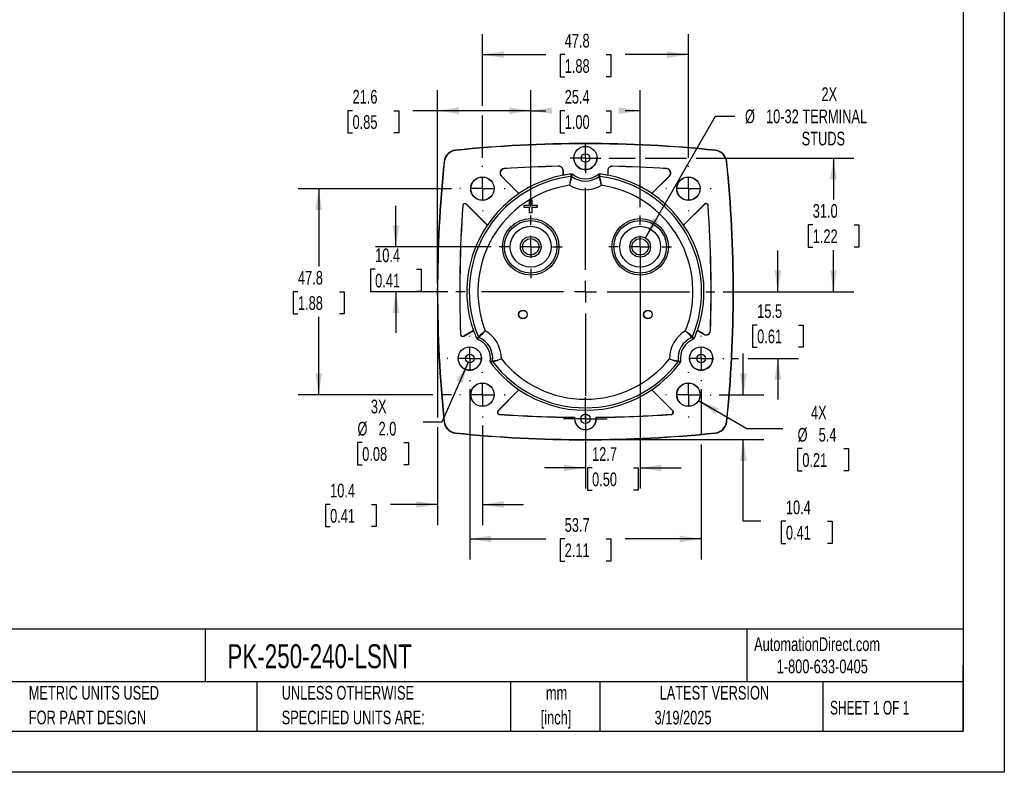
# Model space of a CAD drawing. Header units: millimetres. Extents: x 0 to 419, y 0 to 324.
# Tile 8 of 13: x 191 to 419, y 0 to 175. Entities that reach past the tile are written whole.
import ezdxf

# ---------------------------------------------------------------- set-up
doc = ezdxf.new("R2010")
doc.units = ezdxf.units.MM
doc.header["$LTSCALE"] = 1.5
doc.linetypes.add('CENTERX2', pattern=[20.32, 12.7, -2.54, 2.54, -2.54])
doc.layers.add('CENTER', color=40, linetype='CENTERX2')
doc.layers.add('DIMENSIONS', color=140, linetype='Continuous', lineweight=25)
doc.layers.add('TEXT', color=140, linetype='Continuous', lineweight=25)
doc.styles.add('SLDTEXTSTYLE0', font='TXT', dxfattribs={"width": 0.7})
doc.styles.add('SLDTEXTSTYLE1', font='TXT', dxfattribs={"width": 0.65})
doc.dimstyles.new('SLDDIMSTYLE0', dxfattribs={"dimtxt": 3.237012, "dimasz": 4.953, "dimexe": 0, "dimexo": 0.0625, "dimgap": 0.809253, "dimtad": 0, "dimtih": 1, "dimtoh": 1, "dimrnd": 1e-09, "dimzin": 12, "dimdsep": 46, "dimtxsty": 'SLDTEXTSTYLE0', "dimsah": 1, "dimcen": 0.09, "dimadec": 0, "dimazin": 3, "dimtfac": 1, "dimtofl": 0, "dimtmove": 0, "dimatfit": 3, "dimfxl": 0, "dimfrac": 2, "dimtolj": 1, "dimtzin": 12, "dimarcsym": 0})
doc.dimstyles.new('SLDDIMSTYLE2', dxfattribs={"dimtxt": 3.237012, "dimasz": 4.953, "dimexe": 0, "dimexo": 0.0625, "dimgap": 0.809253, "dimtad": 0, "dimtih": 1, "dimtoh": 1, "dimrnd": 1e-09, "dimzin": 12, "dimdsep": 46, "dimtxsty": 'SLDTEXTSTYLE0', "dimsah": 1, "dimcen": 0.09, "dimadec": 0, "dimazin": 3, "dimtfac": 1, "dimtmove": 0, "dimatfit": 0, "dimfxl": 0, "dimfrac": 2, "dimtolj": 1, "dimtzin": 12, "dimarcsym": 0})
doc.dimstyles.new('SLDDIMSTYLE4', dxfattribs={"dimtxt": 3.237012, "dimasz": 4.953, "dimexe": 0, "dimexo": 0.0625, "dimgap": 0.809253, "dimtad": 0, "dimtih": 1, "dimtoh": 1, "dimrnd": 1e-09, "dimzin": 4, "dimdsep": 46, "dimtxsty": 'SLDTEXTSTYLE0', "dimsah": 1, "dimcen": 0.09, "dimadec": 0, "dimazin": 1, "dimtfac": 1, "dimtofl": 0, "dimtmove": 0, "dimatfit": 3, "dimfxl": 0, "dimfrac": 2, "dimtolj": 1, "dimtzin": 12, "dimarcsym": 0})
doc.dimstyles.new('SLDDIMSTYLE5', dxfattribs={"dimtxt": 3.237012, "dimasz": 4.953, "dimexe": 0, "dimexo": 0.0625, "dimgap": 0.809253, "dimtad": 0, "dimtih": 1, "dimtoh": 1, "dimrnd": 1e-09, "dimzin": 12, "dimdsep": 46, "dimtxsty": 'SLDTEXTSTYLE0', "dimsah": 1, "dimcen": 0, "dimadec": 0, "dimazin": 3, "dimtfac": 1, "dimtofl": 0, "dimtmove": 0, "dimatfit": 3, "dimfxl": 0, "dimfrac": 2, "dimtolj": 1, "dimtzin": 12, "dimarcsym": 0})
doc.dimstyles.new('SLDDIMSTYLE6', dxfattribs={"dimtxt": 3.237012, "dimasz": 4.953, "dimexe": 0, "dimexo": 0.0625, "dimgap": 0.809253, "dimtad": 0, "dimtih": 1, "dimtoh": 1, "dimrnd": 1e-09, "dimzin": 12, "dimdsep": 46, "dimtxsty": 'SLDTEXTSTYLE0', "dimsah": 1, "dimcen": 0, "dimadec": 0, "dimazin": 3, "dimtfac": 1, "dimtofl": 0, "dimtmove": 0, "dimatfit": 3, "dimfxl": 0, "dimfrac": 2, "dimtolj": 1, "dimtzin": 12, "dimarcsym": 0})
doc.dimstyles.new('SLDDIMSTYLE7', dxfattribs={"dimtxt": 3.237012, "dimasz": 4.953, "dimexe": 0, "dimexo": 0.0625, "dimgap": 0.809253, "dimtad": 0, "dimtih": 1, "dimtoh": 1, "dimrnd": 1e-09, "dimzin": 4, "dimdsep": 46, "dimtxsty": 'SLDTEXTSTYLE0', "dimsah": 1, "dimcen": 0, "dimadec": 0, "dimazin": 1, "dimtfac": 1, "dimtofl": 0, "dimtmove": 0, "dimatfit": 3, "dimfxl": 0, "dimfrac": 2, "dimtolj": 1, "dimtzin": 12, "dimarcsym": 0})

# ---------------------------------------------------------------- blocks, each defined once
blk = doc.blocks.new('SW_NOTE_0_1')
at = {"layer": 'TEXT', "color": 0, "linetype": 'CENTERX2', "lineweight": 18, "char_height": 3.175, "attachment_point": 2, "style": 'SLDTEXTSTYLE0'}
for s, insert in [('mm', (4.27, 4.09)), ('[inch]', (4.14, -1.64))]:
    blk.add_mtext(s, dxfattribs=dict(at, insert=insert))
blk = doc.blocks.new('SW_NOTE_0_2')
at = {"layer": 'TEXT', "color": 0, "linetype": 'CENTERX2', "lineweight": 18, "char_height": 3.175, "attachment_point": 1, "style": 'SLDTEXTSTYLE0'}
for s, insert in [('UNLESS OTHERWISE', (0, 4.09)), ('SPECIFIED UNITS ARE:', (0, -1.64))]:
    blk.add_mtext(s, dxfattribs=dict(at, insert=insert))
blk = doc.blocks.new('SW_NOTE_0_6')
at = {"layer": 'TEXT', "color": 0, "linetype": 'CENTERX2', "lineweight": 18, "char_height": 3.175, "attachment_point": 1, "style": 'SLDTEXTSTYLE0'}
for s, insert in [('METRIC UNITS USED', (0, 4.09)), ('FOR PART DESIGN', (0, -1.64))]:
    blk.add_mtext(s, dxfattribs=dict(at, insert=insert))
blk = doc.blocks.new('_D_11')
at = {"layer": 'DIMENSIONS'}
for p, q in [((335.8, 124), (352.11, 152.25)), ((352.11, 152.25), (356.54, 152.25))]:
    blk.add_line(p, q, dxfattribs=at)
blk.add_solid([(335.8, 124), (338.93, 127.91), (337.61, 128.67)], dxfattribs=at)
at = {"layer": 'DIMENSIONS', "char_height": 3.175, "attachment_point": 1, "style": 'SLDTEXTSTYLE0'}
for s, insert in [('2X', (376.67, 158.92)), ('%%c', (358.92, 153.77)), ('10-32 TERMINAL', (363.81, 153.77)), ('STUDS', (372.08, 148.63))]:
    blk.add_mtext(s, dxfattribs=dict(at, insert=insert))
blk = doc.blocks.new('_D_12')
at = {"layer": 'DIMENSIONS'}
for p, q in [((298, 154.64), (298, 171.27)), ((345.8, 142.58), (345.8, 171.27)), ((298, 166.51), (312.7, 166.51)), ((317.09, 166.51), (316, 166.51)), ((316, 166.51), (316, 161.37)), ((326.71, 166.51), (327.79, 166.51)), ((327.79, 166.51), (327.79, 161.37)), ((345.8, 166.51), (331.09, 166.51)), ((316, 161.37), (317.09, 161.37)), ((327.79, 161.37), (326.71, 161.37)), ((298, 142.58), (298, 152.36))]:
    blk.add_line(p, q, dxfattribs=at)
for points in [[(298, 166.51), (302.95, 165.75), (302.95, 167.27)], [(345.8, 166.51), (340.84, 167.27), (340.84, 165.75)]]:
    blk.add_solid(points, dxfattribs=at)
at = {"layer": 'DIMENSIONS', "char_height": 3.175, "attachment_point": 1, "style": 'SLDTEXTSTYLE0'}
for s, insert in [('47.8', (317.09, 171.33)), ('1.88', (317.09, 165.46))]:
    blk.add_mtext(s, dxfattribs=dict(at, insert=insert))
blk = doc.blocks.new('_D_13')
at = {"layer": 'DIMENSIONS'}
for p, q in [((358.54, 87.61), (358.54, 97.14)), ((352.96, 87.61), (363.3, 87.61)), ((323.8, 77.21), (363.3, 77.21)), ((358.54, 58.24), (358.54, 77.21)), ((362.59, 58.24), (358.54, 58.24)), ((368.42, 58.24), (367.33, 58.24)), ((367.33, 58.24), (367.33, 53.09)), ((378.04, 58.24), (379.13, 58.24)), ((379.13, 58.24), (379.13, 53.09)), ((367.33, 53.09), (368.42, 53.09)), ((379.13, 53.09), (378.04, 53.09))]:
    blk.add_line(p, q, dxfattribs=at)
for points in [[(358.54, 87.61), (359.3, 92.57), (357.78, 92.57)], [(358.54, 77.21), (357.78, 72.26), (359.3, 72.26)]]:
    blk.add_solid(points, dxfattribs=at)
at = {"layer": 'DIMENSIONS', "char_height": 3.175, "attachment_point": 1, "style": 'SLDTEXTSTYLE0'}
for s, insert in [('10.4', (368.42, 63.06)), ('0.41', (368.42, 57.19))]:
    blk.add_mtext(s, dxfattribs=dict(at, insert=insert))
blk = doc.blocks.new('_D_14')
at = {"layer": 'DIMENSIONS'}
for p, q in [((287.6, 109.61), (287.6, 82.34)), ((287.6, 80.06), (287.6, 57.38)), ((298, 80.45), (298, 57.38)), ((262.65, 62.14), (261.57, 62.14)), ((261.57, 62.14), (261.57, 57)), ((272.27, 62.14), (273.36, 62.14)), ((273.36, 62.14), (273.36, 57)), ((287.6, 62.14), (276.66, 62.14)), ((298, 62.14), (307.52, 62.14)), ((261.57, 57), (262.65, 57)), ((273.36, 57), (272.27, 57))]:
    blk.add_line(p, q, dxfattribs=at)
for points in [[(287.6, 62.14), (282.64, 62.91), (282.64, 61.38)], [(298, 62.14), (302.95, 61.38), (302.95, 62.91)]]:
    blk.add_solid(points, dxfattribs=at)
at = {"layer": 'DIMENSIONS', "char_height": 3.175, "attachment_point": 1, "style": 'SLDTEXTSTYLE0'}
for s, insert in [('10.4', (262.65, 66.96)), ('0.41', (262.65, 61.09))]:
    blk.add_mtext(s, dxfattribs=dict(at, insert=insert))
blk = doc.blocks.new('_D_15')
at = {"layer": 'DIMENSIONS'}
for p, q in [((334.6, 120.02), (334.6, 65.85)), ((321.9, 79.55), (321.9, 65.85)), ((321.9, 70.61), (312.37, 70.61)), ((323.44, 70.61), (322.35, 70.61)), ((322.35, 70.61), (322.35, 65.47)), ((333.06, 70.61), (334.14, 70.61)), ((334.14, 70.61), (334.14, 65.47)), ((334.6, 70.61), (344.12, 70.61)), ((322.35, 65.47), (323.44, 65.47)), ((334.14, 65.47), (333.06, 65.47))]:
    blk.add_line(p, q, dxfattribs=at)
for points in [[(321.9, 70.61), (316.94, 71.37), (316.94, 69.85)], [(334.6, 70.61), (339.55, 69.85), (339.55, 71.37)]]:
    blk.add_solid(points, dxfattribs=at)
at = {"layer": 'DIMENSIONS', "char_height": 3.175, "attachment_point": 1, "style": 'SLDTEXTSTYLE0'}
for s, insert in [('12.7', (323.44, 75.43)), ('0.50', (323.44, 69.56))]:
    blk.add_mtext(s, dxfattribs=dict(at, insert=insert))
blk = doc.blocks.new('_D_16')
at = {"layer": 'DIMENSIONS'}
for p, q in [((290.83, 135.41), (255.23, 135.41)), ((260, 135.41), (260, 117.38)), ((255.19, 111.51), (254.1, 111.51)), ((254.1, 111.51), (254.1, 106.37)), ((264.81, 111.51), (265.89, 111.51)), ((265.89, 111.51), (265.89, 106.37)), ((254.1, 106.37), (255.19, 106.37)), ((260, 87.61), (260, 105.64)), ((265.89, 106.37), (264.81, 106.37)), ((286.45, 87.61), (255.23, 87.61)), ((290.83, 87.61), (288.74, 87.61))]:
    blk.add_line(p, q, dxfattribs=at)
for points in [[(260, 135.41), (259.23, 130.46), (260.76, 130.46)], [(260, 87.61), (260.76, 92.57), (259.23, 92.57)]]:
    blk.add_solid(points, dxfattribs=at)
at = {"layer": 'DIMENSIONS', "char_height": 3.175, "attachment_point": 1, "style": 'SLDTEXTSTYLE0'}
for s, insert in [('47.8', (255.19, 116.33)), ('1.88', (255.19, 110.46))]:
    blk.add_mtext(s, dxfattribs=dict(at, insert=insert))
blk = doc.blocks.new('_D_17')
at = {"layer": 'DIMENSIONS'}
for p, q in [((327.34, 142.52), (333.45, 142.52)), ((335.74, 142.52), (345.35, 142.52)), ((347.63, 142.52), (384.22, 142.52)), ((379.46, 142.52), (379.46, 132.89)), ((374.65, 127.02), (373.57, 127.02)), ((373.57, 127.02), (373.57, 121.87)), ((384.27, 127.02), (385.36, 127.02)), ((385.36, 127.02), (385.36, 121.87)), ((373.57, 121.87), (374.65, 121.87)), ((379.46, 111.51), (379.46, 121.15)), ((385.36, 121.87), (384.27, 121.87)), ((353.86, 111.51), (384.22, 111.51))]:
    blk.add_line(p, q, dxfattribs=at)
for points in [[(379.46, 142.52), (378.7, 137.57), (380.22, 137.57)], [(379.46, 111.51), (380.22, 116.47), (378.7, 116.47)]]:
    blk.add_solid(points, dxfattribs=at)
at = {"layer": 'DIMENSIONS', "char_height": 3.175, "attachment_point": 1, "style": 'SLDTEXTSTYLE0'}
for s, insert in [('31.0', (374.65, 131.84)), ('1.22', (374.65, 125.97))]:
    blk.add_mtext(s, dxfattribs=dict(at, insert=insert))
blk = doc.blocks.new('_D_18')
at = {"layer": 'DIMENSIONS'}
for p, q in [((366.56, 111.51), (366.56, 121.04)), ((353.86, 111.51), (371.32, 111.51)), ((361.75, 103.77), (360.66, 103.77)), ((360.66, 103.77), (360.66, 98.62)), ((371.37, 103.77), (372.45, 103.77)), ((372.45, 103.77), (372.45, 98.62)), ((360.66, 98.62), (361.75, 98.62)), ((372.45, 98.62), (371.37, 98.62)), ((355.89, 96.02), (357.4, 96.02)), ((359.68, 96.02), (371.32, 96.02)), ((366.56, 96.02), (366.56, 86.5))]:
    blk.add_line(p, q, dxfattribs=at)
for points in [[(366.56, 111.51), (367.32, 116.47), (365.79, 116.47)], [(366.56, 96.02), (365.79, 91.07), (367.32, 91.07)]]:
    blk.add_solid(points, dxfattribs=at)
at = {"layer": 'DIMENSIONS', "char_height": 3.175, "attachment_point": 1, "style": 'SLDTEXTSTYLE0'}
for s, insert in [('15.5', (361.75, 108.59)), ('0.61', (361.75, 102.72))]:
    blk.add_mtext(s, dxfattribs=dict(at, insert=insert))
blk = doc.blocks.new('_D_19')
at = {"layer": 'DIMENSIONS'}
for p, q in [((295.05, 88.88), (295.05, 49.39)), ((348.74, 88.88), (348.74, 78.36)), ((348.74, 76.07), (348.74, 49.39)), ((295.05, 54.15), (312.7, 54.15)), ((317.09, 54.15), (316, 54.15)), ((316, 54.15), (316, 49)), ((326.71, 54.15), (327.79, 54.15)), ((327.79, 54.15), (327.79, 49)), ((348.74, 54.15), (331.09, 54.15)), ((316, 49), (317.09, 49)), ((327.79, 49), (326.71, 49))]:
    blk.add_line(p, q, dxfattribs=at)
for points in [[(295.05, 54.15), (300, 53.39), (300, 54.91)], [(348.74, 54.15), (343.79, 54.91), (343.79, 53.39)]]:
    blk.add_solid(points, dxfattribs=at)
at = {"layer": 'DIMENSIONS', "char_height": 3.175, "attachment_point": 1, "style": 'SLDTEXTSTYLE0'}
for s, insert in [('53.7', (317.09, 58.97)), ('2.11', (317.09, 53.1))]:
    blk.add_mtext(s, dxfattribs=dict(at, insert=insert))
blk = doc.blocks.new('_D_20')
at = {"layer": 'DIMENSIONS'}
for p, q in [((277.91, 121.92), (277.91, 131.45)), ((300, 121.92), (273.15, 121.92)), ((273.1, 116.72), (272.02, 116.72)), ((272.02, 116.72), (272.02, 111.57)), ((282.72, 116.72), (283.81, 116.72)), ((283.81, 116.72), (283.81, 111.57)), ((272.02, 111.57), (273.1, 111.57)), ((289.93, 111.51), (273.15, 111.51)), ((277.91, 111.51), (277.91, 101.99)), ((283.81, 111.57), (282.72, 111.57))]:
    blk.add_line(p, q, dxfattribs=at)
for points in [[(277.91, 121.92), (278.67, 126.88), (277.15, 126.88)], [(277.91, 111.51), (277.15, 106.56), (278.67, 106.56)]]:
    blk.add_solid(points, dxfattribs=at)
at = {"layer": 'DIMENSIONS', "char_height": 3.175, "attachment_point": 1, "style": 'SLDTEXTSTYLE0'}
for s, insert in [('10.4', (273.1, 121.54)), ('0.41', (273.1, 115.67))]:
    blk.add_mtext(s, dxfattribs=dict(at, insert=insert))
blk = doc.blocks.new('_D_21')
at = {"layer": 'DIMENSIONS'}
for p, q in [((309.2, 131.12), (309.2, 158.26)), ((334.6, 131.12), (334.6, 158.26)), ((309.2, 153.5), (312.7, 153.5)), ((317.09, 153.5), (316, 153.5)), ((316, 153.5), (316, 148.35)), ((326.71, 153.5), (327.79, 153.5)), ((327.79, 153.5), (327.79, 148.35)), ((334.6, 153.5), (331.09, 153.5)), ((316, 148.35), (317.09, 148.35)), ((327.79, 148.35), (326.71, 148.35))]:
    blk.add_line(p, q, dxfattribs=at)
for points in [[(309.2, 153.5), (314.15, 152.74), (314.15, 154.26)], [(334.6, 153.5), (329.64, 154.26), (329.64, 152.74)]]:
    blk.add_solid(points, dxfattribs=at)
at = {"layer": 'DIMENSIONS', "char_height": 3.175, "attachment_point": 1, "style": 'SLDTEXTSTYLE0'}
for s, insert in [('25.4', (317.09, 158.32)), ('1.00', (317.09, 152.45))]:
    blk.add_mtext(s, dxfattribs=dict(at, insert=insert))
blk = doc.blocks.new('_D_22')
at = {"layer": 'DIMENSIONS'}
for p, q in [((348.15, 86.25), (359.34, 79.8)), ((359.34, 79.8), (367.67, 79.8)), ((372.23, 75.09), (371.14, 75.09)), ((371.14, 75.09), (371.14, 69.95)), ((381.84, 75.09), (382.93, 75.09)), ((382.93, 75.09), (382.93, 69.95)), ((371.14, 69.95), (372.23, 69.95)), ((382.93, 69.95), (381.84, 69.95))]:
    blk.add_line(p, q, dxfattribs=at)
blk.add_solid([(348.15, 86.25), (352.06, 83.12), (352.82, 84.44)], dxfattribs=at)
at = {"layer": 'DIMENSIONS', "char_height": 3.175, "attachment_point": 1, "style": 'SLDTEXTSTYLE0'}
for s, insert in [('4X', (374.24, 85.06)), ('%%c', (371.13, 79.91)), ('5.4', (376.02, 79.91)), ('0.21', (372.23, 74.04))]:
    blk.add_mtext(s, dxfattribs=dict(at, insert=insert))
blk = doc.blocks.new('_D_23')
at = {"layer": 'DIMENSIONS'}
for p, q in [((287.6, 113.42), (287.6, 158.26)), ((309.2, 131.12), (309.2, 158.26)), ((267.85, 153.5), (266.76, 153.5)), ((266.76, 153.5), (266.76, 148.35)), ((277.47, 153.5), (278.56, 153.5)), ((278.56, 153.5), (278.56, 148.35)), ((287.6, 153.5), (281.86, 153.5)), ((309.2, 153.5), (287.6, 153.5)), ((266.76, 148.35), (267.85, 148.35)), ((278.56, 148.35), (277.47, 148.35))]:
    blk.add_line(p, q, dxfattribs=at)
for points in [[(287.6, 153.5), (292.55, 152.74), (292.55, 154.26)], [(309.2, 153.5), (304.24, 154.26), (304.24, 152.74)]]:
    blk.add_solid(points, dxfattribs=at)
at = {"layer": 'DIMENSIONS', "char_height": 3.175, "attachment_point": 1, "style": 'SLDTEXTSTYLE0'}
for s, insert in [('21.6', (267.85, 158.32)), ('0.85', (267.85, 152.45))]:
    blk.add_mtext(s, dxfattribs=dict(at, insert=insert))
blk = doc.blocks.new('_D_24')
at = {"layer": 'DIMENSIONS'}
for p, q in [((294.65, 95.11), (288.6, 81.2)), ((288.6, 81.2), (284.27, 81.2)), ((270.1, 76.5), (269.01, 76.5)), ((269.01, 76.5), (269.01, 71.36)), ((279.72, 76.5), (280.81, 76.5)), ((280.81, 76.5), (280.81, 71.36)), ((269.01, 71.36), (270.1, 71.36)), ((280.81, 71.36), (279.72, 71.36))]:
    blk.add_line(p, q, dxfattribs=at)
blk.add_solid([(294.65, 95.11), (291.97, 90.87), (293.37, 90.26)], dxfattribs=at)
at = {"layer": 'DIMENSIONS', "char_height": 3.175, "attachment_point": 1, "style": 'SLDTEXTSTYLE0'}
for s, insert in [('3X', (272.11, 86.46)), ('%%c', (269, 81.32)), ('2.0', (273.89, 81.32)), ('0.08', (270.1, 75.45))]:
    blk.add_mtext(s, dxfattribs=dict(at, insert=insert))
blk = doc.blocks.new('SW_CENTERMARKSYMBOL_0')
at = {"layer": 'CENTER', "color": 0}
for p, q in [((0, 5.08), (0, 7.29)), ((0, 0), (0, 2.54)), ((-5.08, 0), (-7.29, 0)), ((0, 0), (-2.54, 0)), ((0, 0), (0, -2.54)), ((0, 0), (2.54, 0)), ((5.08, 0), (7.29, 0)), ((0, -5.08), (0, -7.29))]:
    blk.add_line(p, q, dxfattribs=at)
blk = doc.blocks.new('SW_CENTERMARKSYMBOL_1')
at = {"layer": 'CENTER', "color": 0}
for p, q in [((0, 5.08), (0, 7.29)), ((0, 0), (0, 2.54)), ((-5.08, 0), (-7.29, 0)), ((0, 0), (-2.54, 0)), ((0, 0), (0, -2.54)), ((0, 0), (2.54, 0)), ((5.08, 0), (7.29, 0)), ((0, -5.08), (0, -7.29))]:
    blk.add_line(p, q, dxfattribs=at)
blk = doc.blocks.new('SW_CENTERMARKSYMBOL_2')
at = {"layer": 'CENTER', "color": 0}
for p, q in [((0, 5.08), (0, 5.26)), ((0, 0), (0, 2.54)), ((-5.08, 0), (-5.26, 0)), ((0, 0), (-2.54, 0)), ((0, 0), (0, -2.54)), ((0, 0), (2.54, 0)), ((5.08, 0), (5.26, 0)), ((0, -5.08), (0, -5.26))]:
    blk.add_line(p, q, dxfattribs=at)
blk = doc.blocks.new('SW_CENTERMARKSYMBOL_3')
at = {"layer": 'CENTER', "color": 0}
for p, q in [((0, 5.08), (0, 5.26)), ((0, 0), (0, 2.54)), ((-5.08, 0), (-5.26, 0)), ((0, 0), (-2.54, 0)), ((0, 0), (0, -2.54)), ((0, 0), (2.54, 0)), ((5.08, 0), (5.26, 0)), ((0, -5.08), (0, -5.26))]:
    blk.add_line(p, q, dxfattribs=at)
blk = doc.blocks.new('SW_CENTERMARKSYMBOL_4')
at = {"layer": 'CENTER', "color": 0}
for p, q in [((0, 5.08), (0, 5.26)), ((0, 0), (0, 2.54)), ((-5.08, 0), (-5.26, 0)), ((0, 0), (-2.54, 0)), ((0, 0), (0, -2.54)), ((0, 0), (2.54, 0)), ((5.08, 0), (5.26, 0)), ((0, -5.08), (0, -5.26))]:
    blk.add_line(p, q, dxfattribs=at)
blk = doc.blocks.new('SW_CENTERMARKSYMBOL_5')
at = {"layer": 'CENTER', "color": 0}
for p, q in [((0, 5.08), (0, 5.26)), ((0, 0), (0, 2.54)), ((-5.08, 0), (-5.26, 0)), ((0, 0), (-2.54, 0)), ((0, 0), (0, -2.54)), ((0, 0), (2.54, 0)), ((5.08, 0), (5.26, 0)), ((0, -5.08), (0, -5.26))]:
    blk.add_line(p, q, dxfattribs=at)
blk = doc.blocks.new('SW_CENTERMARKSYMBOL_6')
at = {"layer": 'CENTER', "color": 0}
for p, q in [((0, 5.08), (0, 30.06)), ((0, 0), (0, 2.54)), ((-5.08, 0), (-30.06, 0)), ((0, 0), (-2.54, 0)), ((0, 0), (0, -2.54)), ((0, 0), (2.54, 0)), ((5.08, 0), (30.06, 0)), ((0, -5.08), (0, -30.06))]:
    blk.add_line(p, q, dxfattribs=at)
blk = doc.blocks.new('SW_CENTERMARKSYMBOL_7')
at = {"layer": 'CENTER', "color": 0}
for p, q in [((0, 2.54), (0, 3.54)), ((0, 0), (0, 2.54)), ((-2.54, 0), (-3.54, 0)), ((0, 0), (-2.54, 0)), ((0, 0), (0, -2.54)), ((0, 0), (2.54, 0)), ((2.54, 0), (3.54, 0)), ((0, -2.54), (0, -3.54))]:
    blk.add_line(p, q, dxfattribs=at)
blk = doc.blocks.new('SW_CENTERMARKSYMBOL_8')
at = {"layer": 'CENTER', "color": 0}
for p, q in [((0, 5.08), (0, 5.24)), ((0, 0), (0, 2.54)), ((-5.08, 0), (-5.24, 0)), ((0, 0), (-2.54, 0)), ((0, 0), (0, -2.54)), ((0, 0), (2.54, 0)), ((5.08, 0), (5.24, 0)), ((0, -5.08), (0, -5.24))]:
    blk.add_line(p, q, dxfattribs=at)
blk = doc.blocks.new('SW_CENTERMARKSYMBOL_9')
at = {"layer": 'CENTER', "color": 0}
for p, q in [((0, 2.54), (0, 5.06)), ((0, 0), (0, 2.54)), ((-2.54, 0), (-5.06, 0)), ((0, 0), (-2.54, 0)), ((0, 0), (0, -2.54)), ((0, 0), (2.54, 0)), ((2.54, 0), (5.06, 0)), ((0, -2.54), (0, -5.06))]:
    blk.add_line(p, q, dxfattribs=at)
blk = doc.blocks.new('SW_CENTERMARKSYMBOL_10')
at = {"layer": 'CENTER', "color": 0}
for p, q in [((0, 5.08), (0, 5.24)), ((0, 0), (0, 2.54)), ((-5.08, 0), (-5.24, 0)), ((0, 0), (-2.54, 0)), ((0, 0), (0, -2.54)), ((0, 0), (2.54, 0)), ((5.08, 0), (5.24, 0)), ((0, -5.08), (0, -5.24))]:
    blk.add_line(p, q, dxfattribs=at)

msp = doc.modelspace()

# ---------------------------------------------------------------- linework, layer by layer
at = {"color": 7, "linetype": 'Continuous'}
for p, q in [((419.104, 323.854), (419.104, 0.004)), ((419.104, 0.004), (0.004, 0.004))]:
    msp.add_line(p, q, dxfattribs=at)
for p, q in [((291.728, 144.33), (291.735, 144.262)), ((352.065, 144.33), (352.058, 144.262)), ((289.079, 141.681), (289.148, 141.674)), ((324.616, 142.513), (324.606, 142.746)), ((354.714, 141.681), (354.645, 141.674)), ((303.062, 140.048), (303.018, 140.065)), ((315.694, 140.615), (315.675, 140.596)), ((316.697, 139.596), (316.716, 139.616)), ((316.697, 139.596), (316.697, 138.517)), ((316.716, 138.499), (316.716, 139.616)), ((327.077, 139.616), (327.097, 139.596)), ((327.077, 139.616), (327.077, 138.499)), ((327.097, 139.596), (327.097, 138.517)), ((328.118, 140.596), (328.099, 140.615)), ((340.775, 140.065), (340.731, 140.048)), ((302.42, 138.343), (302.376, 138.36)), ((302.376, 138.36), (306.478, 134.258)), ((306.479, 134.284), (302.42, 138.343)), ((316.705, 138.518), (316.716, 138.499)), ((318.544, 138.258), (318.695, 138.805)), ((318.723, 138.211), (318.881, 138.751)), ((324.912, 138.751), (325.07, 138.211)), ((325.098, 138.805), (325.249, 138.258)), ((327.077, 138.499), (327.088, 138.518)), ((341.373, 138.343), (337.314, 134.284)), ((337.315, 134.258), (341.417, 138.36)), ((341.373, 138.343), (341.417, 138.36)), ((306.472, 134.279), (306.478, 134.258)), ((308.949, 132.81), (308.947, 132.813)), ((308.947, 132.813), (309.447, 132.813)), ((308.947, 131.563), (308.947, 132.813)), ((308.949, 132.81), (309.444, 132.81)), ((308.949, 131.56), (308.949, 132.81)), ((309.447, 132.813), (309.444, 132.81)), ((309.444, 132.81), (309.444, 131.56)), ((309.447, 132.813), (309.447, 131.563)), ((337.315, 134.258), (337.322, 134.279)), ((293.419, 131.492), (293.435, 131.449)), ((294.271, 131.811), (294.288, 131.768)), ((299.151, 126.932), (294.271, 131.811)), ((294.288, 131.768), (299.112, 126.943)), ((307.697, 131.063), (307.697, 131.563)), ((307.697, 131.563), (307.699, 131.56)), ((307.697, 131.563), (308.947, 131.563)), ((307.697, 131.063), (307.699, 131.065)), ((308.947, 131.063), (307.697, 131.063)), ((307.699, 131.065), (307.699, 131.56)), ((307.699, 131.56), (308.949, 131.56)), ((308.949, 131.065), (307.699, 131.065)), ((308.947, 131.563), (308.949, 131.56)), ((308.947, 131.063), (308.949, 131.065)), ((308.947, 129.813), (308.947, 131.063)), ((308.949, 129.815), (308.949, 131.065)), ((309.447, 131.563), (309.444, 131.56)), ((309.444, 131.56), (310.694, 131.56)), ((310.694, 131.065), (309.444, 131.065)), ((309.444, 131.065), (309.444, 129.815)), ((309.447, 131.063), (309.444, 131.065)), ((309.447, 131.563), (310.697, 131.563)), ((310.697, 131.063), (309.447, 131.063)), ((309.447, 131.063), (309.447, 129.813)), ((310.697, 131.563), (310.694, 131.56)), ((310.694, 131.56), (310.694, 131.065)), ((310.697, 131.063), (310.694, 131.065)), ((310.697, 131.563), (310.697, 131.063)), ((349.522, 131.811), (344.642, 126.932)), ((344.681, 126.943), (349.506, 131.768)), ((349.506, 131.768), (349.522, 131.811)), ((350.358, 131.449), (350.374, 131.492)), ((308.947, 129.813), (308.949, 129.815)), ((309.447, 129.813), (308.947, 129.813)), ((309.444, 129.815), (308.949, 129.815)), ((309.447, 129.813), (309.444, 129.815)), ((299.151, 126.932), (299.112, 126.943)), ((344.681, 126.943), (344.642, 126.932)), ((292.916, 101.634), (292.897, 101.601)), ((293.647, 101.185), (295.935, 102.506)), ((293.665, 101.218), (293.647, 101.185)), ((295.895, 102.505), (293.665, 101.218)), ((295.895, 102.505), (295.935, 102.506)), ((296.66, 100.639), (297.058, 101.044)), ((296.799, 100.505), (297.188, 100.912)), ((346.605, 100.912), (346.994, 100.505)), ((346.735, 101.044), (347.133, 100.639)), ((347.858, 102.506), (347.898, 102.505)), ((347.858, 102.506), (349.424, 101.602)), ((349.406, 101.635), (347.898, 102.505)), ((349.406, 101.635), (349.424, 101.602)), ((350.923, 102.437), (350.905, 102.47)), ((297.769, 96.013), (297.759, 96.246)), ((351.463, 96.013), (351.453, 96.246)), ((300.361, 95.415), (299.815, 95.282)), ((300.411, 95.237), (299.862, 95.095)), ((343.932, 95.095), (343.382, 95.237)), ((343.978, 95.282), (343.432, 95.415)), ((306.478, 88.767), (301.598, 83.888)), ((301.641, 83.904), (306.466, 88.729)), ((306.466, 88.729), (306.478, 88.767)), ((337.327, 88.729), (337.315, 88.767)), ((342.195, 83.888), (337.315, 88.767)), ((337.327, 88.729), (342.152, 83.904)), ((301.598, 83.888), (301.641, 83.904)), ((301.917, 83.035), (301.961, 83.051)), ((319.397, 82.374), (319.377, 82.355)), ((319.377, 82.355), (319.377, 82.013)), ((319.397, 82.013), (319.397, 82.374)), ((324.416, 82.355), (324.397, 82.374)), ((324.397, 82.374), (324.397, 82.013)), ((324.416, 82.013), (324.416, 82.355)), ((341.833, 83.051), (341.876, 83.035)), ((342.152, 83.904), (342.195, 83.888)), ((289.148, 81.351), (289.079, 81.344)), ((319.377, 82.013), (319.397, 82.013)), ((324.397, 82.013), (324.416, 82.013)), ((354.714, 81.344), (354.645, 81.351)), ((291.728, 78.695), (291.735, 78.764)), ((352.065, 78.695), (352.058, 78.764))]:
    msp.add_line(p, q)
at = {"flags": 128}
for points in [[(324.486, 141.683), (324.577, 142.053), (324.616, 142.513)], [(297.639, 95.183), (297.73, 95.553), (297.769, 96.013)], [(351.333, 95.183), (351.423, 95.553), (351.463, 96.013)]]:
    msp.add_lwpolyline(points, dxfattribs=at)
for centre, radius in [((321.897, 142.524), 2.7), ((321.897, 142.524), 1), ((297.997, 135.413), 2.719), ((297.997, 135.413), 2.7), ((345.797, 135.413), 2.719), ((345.797, 135.413), 2.7), ((309.197, 121.913), 6.558), ((309.197, 121.913), 6.1), ((334.597, 121.913), 6.558), ((334.597, 121.913), 6.1), ((309.197, 121.924), 4.75), ((334.597, 121.924), 4.75), ((309.197, 121.924), 2.4), ((309.197, 121.924), 1.9), ((334.597, 121.924), 2.4), ((334.597, 121.924), 1.9), ((307.397, 106.211), 1.015), ((307.397, 106.211), 0.95), ((336.397, 106.211), 1.015), ((336.397, 106.211), 0.95), ((295.05, 96.024), 2.7), ((348.743, 96.024), 2.7), ((295.05, 96.024), 1), ((348.743, 96.024), 1), ((297.997, 87.613), 2.719), ((297.997, 87.613), 2.7), ((345.797, 87.613), 2.719), ((345.797, 87.613), 2.7), ((321.897, 82.013), 1.111), ((321.897, 82.013), 1.1)]:
    msp.add_circle(centre, radius)
for centre, radius, start, end in [((292.032, 141.377), 2.969, 95.88836, 174.11164), ((292.032, 141.377), 2.9, 95.88836, 174.11164), ((321.897, -148.187), 294.069, 84.11164, 95.88836), ((321.897, -148.187), 294, 84.11164, 95.88836), ((351.761, 141.377), 2.9, 5.88836, 84.11164), ((351.761, 141.377), 2.969, 5.88836, 84.11164), ((581.597, 111.513), 294.069, 174.11164, 185.88836), ((581.597, 111.513), 294, 174.11164, 185.88836), ((321.897, 142.513), 2.7, 179.88574, 0), ((62.197, 111.513), 294, 354.11164, 5.88836), ((62.197, 111.513), 294.069, 354.11164, 5.88836), ((303.083, 139.067), 1, 93.74164, 225.0049), ((303.127, 139.05), 1, 93.73301, 225.00498), ((321.897, -148.237), 288.919, 91.23006, 93.74645), ((321.897, -148.237), 288.9, 91.23397, 93.73802), ((315.697, 139.596), 1, 359.99935, 91.23463), ((315.716, 139.616), 1, 359.99933, 91.23073), ((328.077, 139.616), 1, 88.76927, 180.00067), ((328.097, 139.596), 1, 88.76537, 180.00065), ((321.897, -148.237), 288.919, 86.25355, 88.76994), ((321.897, -148.237), 288.9, 86.26198, 88.76603), ((340.666, 139.05), 1, 314.99503, 86.26693), ((340.71, 139.067), 1, 314.99515, 86.25849), ((321.897, 111.513), 26.955, 97.14505, 202.85495), ((321.897, 111.513), 27.5, 100.88122, 124.11878), ((321.897, 111.513), 27.479, 96.68982, 100.86738), ((350.684, 131.289), 32.887, 167.7661, 171.43529), ((342.884, 130.443), 25.379, 162.17591, 166.91861), ((318.575, 138.01), 0.25, 53.59047, 97.13786), ((318.725, 138.556), 0.25, 51.27825, 96.69007), ((321.897, 142.513), 5.345, 233.58327, 306.41673), ((321.897, 142.513), 4.821, 231.2785, 308.7215), ((325.069, 138.556), 0.25, 83.30993, 128.72175), ((325.218, 138.01), 0.25, 82.86261, 126.40953), ((300.79, 130.41), 25.503, 13.09287, 17.81261), ((321.897, 111.513), 27.479, 79.13262, 83.31018), ((321.897, 111.513), 26.955, 337.14505, 82.85495), ((293.04, 131.277), 32.957, 8.56858, 12.23003), ((321.897, 111.513), 27.5, 55.88122, 79.11878), ((321.896, 111.513), 24.955, 98.60159, 201.39841), ((321.897, 142.513), 7.345, 239.45506, 300.54494), ((321.897, 111.513), 24.955, 338.60159, 81.39841), ((321.897, 111.513), 27.479, 124.13262, 145.86738), ((321.897, 111.513), 27.479, 34.13262, 55.86738), ((581.647, 111.513), 288.919, 176.03468, 181.96598), ((581.647, 111.513), 288.9, 176.04306, 181.95963), ((293.918, 131.458), 0.5, 44.99513, 176.03956), ((293.934, 131.414), 0.5, 44.99513, 176.04794), ((349.859, 131.414), 0.5, 3.95206, 135.00487), ((349.875, 131.458), 0.5, 3.96044, 135.00487), ((62.147, 111.513), 288.9, 358.20623, 3.95694), ((62.147, 111.513), 288.919, 358.19984, 3.96532), ((321.897, 111.513), 27.517, 145.89274, 199.10726), ((321.897, 111.513), 27.517, 340.89274, 34.10726), ((293.397, 101.618), 0.5, 181.96359, 300.00239), ((293.415, 101.651), 0.5, 181.95724, 300.00239), ((321.897, 111.513), 27.479, 199.13262, 203.31018), ((296.89, 100.738), 0.25, 203.30993, 248.72175), ((319.208, 76.641), 32.957, 128.56858, 132.23003), ((297.288, 101.141), 0.25, 202.86261, 246.40953), ((316.084, 83.785), 25.503, 133.09287, 137.81261), ((295.05, 96.013), 5.345, 353.58327, 66.41673), ((295.05, 96.013), 7.345, 359.45506, 60.54494), ((348.743, 96.013), 7.345, 119.45506, 180.54494), ((348.743, 96.013), 5.345, 113.58327, 186.41673), ((327.797, 83.872), 25.379, 42.17591, 46.91861), ((324.63, 76.694), 32.887, 47.7661, 51.43529), ((346.505, 101.141), 0.25, 293.59047, 337.13786), ((346.903, 100.738), 0.25, 291.27825, 336.69007), ((321.897, 111.513), 27.479, 336.68982, 340.86738), ((349.906, 102.501), 1, 239.99757, 358.20864), ((349.924, 102.468), 1, 239.99763, 358.20226), ((295.05, 96.013), 4.821, 351.2785, 68.7215), ((348.743, 96.013), 4.821, 111.2785, 188.7215), ((295.05, 96.013), 2.7, 179.88584, 0), ((348.743, 96.013), 2.7, 179.88582, 0), ((300.062, 95.244), 0.25, 171.27825, 216.69007), ((321.897, 111.513), 27.479, 216.68982, 235.86738), ((300.61, 95.387), 0.25, 173.59047, 217.13786), ((295.009, 120.224), 25.379, 282.17591, 286.91861), ((290.376, 126.555), 32.887, 287.7661, 291.43529), ((321.897, 111.513), 26.955, 217.14505, 322.85495), ((321.897, 111.512), 24.955, 218.60159, 321.39841), ((321.897, 111.513), 27.479, 304.13262, 323.31018), ((353.441, 126.621), 32.957, 248.56858, 252.23003), ((348.815, 120.343), 25.503, 253.09287, 257.81261), ((343.183, 95.387), 0.25, 322.86261, 6.40953), ((343.731, 95.244), 0.25, 323.30993, 8.72175), ((321.897, 111.513), 27.517, 235.89274, 304.10726), ((301.952, 83.534), 0.5, 134.99513, 266.03956), ((301.995, 83.55), 0.5, 134.99513, 266.04794), ((321.897, 371.263), 288.919, 266.03468, 269.50041), ((321.897, 371.263), 288.9, 266.04306, 269.50418), ((321.897, 371.263), 288.9, 270.49582, 273.95694), ((321.897, 371.263), 288.919, 270.49959, 273.96532), ((341.798, 83.55), 0.5, 273.95206, 45.00487), ((341.842, 83.534), 0.5, 273.96044, 45.00487), ((292.032, 81.649), 2.969, 185.88836, 264.11164), ((292.032, 81.649), 2.9, 185.88836, 264.11164), ((321.897, 82.013), 2.519, 180, 0), ((321.897, 82.013), 2.5, 180, 0), ((351.761, 81.649), 2.9, 275.88836, 354.11164), ((351.761, 81.649), 2.969, 275.88836, 354.11164), ((321.897, 371.213), 294.069, 264.11164, 275.88836), ((321.897, 371.213), 294, 264.11164, 275.88836)]:
    msp.add_arc(centre, radius, start, end)
at = {"layer": 'TEXT'}
for p, q in [((409.575, 314.325), (409.575, 9.525)), ((409.575, 33.189), (9.525, 33.189)), ((233.638, 33.189), (233.638, 20.955)), ((359.363, 33.189), (359.363, 20.955)), ((409.575, 9.525), (409.575, 24.765)), ((409.575, 20.955), (9.525, 20.955)), ((245.67, 20.955), (245.67, 9.525)), ((304.536, 20.955), (304.536, 9.525)), ((325.218, 20.955), (325.218, 9.525)), ((377.023, 20.955), (377.023, 9.525)), ((9.525, 9.525), (409.575, 9.525))]:
    msp.add_line(p, q, dxfattribs=at)

# ---------------------------------------------------------------- block references
at = {"layer": 'CENTER'}
for name, p in [('SW_CENTERMARKSYMBOL_7', (321.897, 142.524)), ('SW_CENTERMARKSYMBOL_6', (321.897, 111.513)), ('SW_CENTERMARKSYMBOL_3', (297.997, 135.413)), ('SW_CENTERMARKSYMBOL_2', (345.797, 135.413)), ('SW_CENTERMARKSYMBOL_0', (309.197, 121.924)), ('SW_CENTERMARKSYMBOL_1', (334.597, 121.924)), ('SW_CENTERMARKSYMBOL_10', (295.05, 96.024)), ('SW_CENTERMARKSYMBOL_8', (348.743, 96.024)), ('SW_CENTERMARKSYMBOL_4', (297.997, 87.613)), ('SW_CENTERMARKSYMBOL_5', (345.797, 87.613)), ('SW_CENTERMARKSYMBOL_9', (321.897, 82.013))]:
    msp.add_blockref(name, p, dxfattribs=at)
at = {"layer": 'TEXT', "linetype": 'CENTERX2', "lineweight": 18}
for name, p in [('SW_NOTE_0_6', (192.718, 15.953)), ('SW_NOTE_0_2', (251.412, 15.953)), ('SW_NOTE_0_1', (310.929, 15.939))]:
    msp.add_blockref(name, p, dxfattribs=at)

# ---------------------------------------------------------------- texts
for s, insert, char_height, attachment_point, style in [('PK-250-240-LSNT', (238.812, 29.718), 5.55625, 1, 'SLDTEXTSTYLE0'), ('AutomationDirect.com', (361.042, 31.315), 3.175, 1, 'SLDTEXTSTYLE0'), ('1-800-633-0405', (366.287, 26.156), 3.175, 1, 'SLDTEXTSTYLE0'), ('LATEST VERSION', (351.828, 20.046), 3.175, 2, 'SLDTEXTSTYLE0'), ('SHEET 1 OF 1', (378.662, 16.577), 3.175, 1, 'SLDTEXTSTYLE1'), ('3/19/2025', (344.552, 14.291), 3.175, 2, 'SLDTEXTSTYLE0')]:
    msp.add_mtext(s, dxfattribs=dict(at, insert=insert, char_height=char_height, attachment_point=attachment_point, style=style))

# ---------------------------------------------------------------- dimensions: what is measured, and where the dimension line sits
at = {"layer": 'DIMENSIONS'}
for base, p1, p2, dimstyle, picture, middle in [((297.997, 166.51), (345.797, 140.672), (297.997, 140.672), 'SLDDIMSTYLE0', '_D_12', (321.897, 166.51)), ((287.597, 153.499), (309.197, 129.214), (287.597, 111.513), 'SLDDIMSTYLE0', '_D_23', (272.66, 153.499)), ((334.597, 153.499), (309.197, 129.214), (334.597, 129.214), 'SLDDIMSTYLE0', '_D_21', (321.897, 153.499)), ((334.597, 70.611), (321.897, 81.455), (334.597, 121.924), 'SLDDIMSTYLE2', '_D_15', (328.247, 70.611)), ((287.597, 62.144), (297.997, 82.354), (287.597, 111.513), 'SLDDIMSTYLE2', '_D_14', (267.463, 62.144)), ((295.05, 54.148), (348.743, 90.784), (295.05, 90.784), 'SLDDIMSTYLE0', '_D_19', (321.897, 54.148))]:
    dim = msp.add_linear_dim(base=base, p1=p1, p2=p2, dimstyle=dimstyle, dxfattribs=at)
    dim.commit()
    dim.dimension.update_dxf_attribs({"geometry": picture, "text_midpoint": middle, "dimtype": 160})
dim = msp.add_diameter_dim_2p(p1=(333.397, 119.845), p2=(335.797, 124.002), text='2X\\P%%c10-32 TERMINAL\\PSTUDS', dimstyle='SLDDIMSTYLE5', override={"dimpost": '<>'}, dxfattribs=at)
dim.commit()
dim.dimension.update_dxf_attribs({"geometry": '_D_11', "text_midpoint": (379.462, 152.253), "dimtype": 163})
for base, p1, p2, dimstyle, picture, middle in [((379.462, 111.513), (325.437, 142.524), (351.954, 111.513), 'SLDDIMSTYLE4', '_D_17', (379.462, 127.018)), ((259.997, 87.613), (292.737, 135.413), (292.737, 87.613), 'SLDDIMSTYLE0', '_D_16', (259.997, 111.513)), ((277.912, 121.924), (291.839, 111.513), (301.907, 121.924), 'SLDDIMSTYLE2', '_D_20', (277.912, 116.718)), ((366.556, 96.024), (351.954, 111.513), (353.983, 96.024), 'SLDDIMSTYLE2', '_D_18', (366.556, 103.768)), ((358.539, 77.213), (351.056, 87.613), (321.897, 77.213), 'SLDDIMSTYLE2', '_D_13', (358.539, 58.238))]:
    dim = msp.add_linear_dim(base=base, p1=p1, p2=p2, angle=90, dimstyle=dimstyle, dxfattribs=at)
    dim.commit()
    dim.dimension.update_dxf_attribs({"geometry": picture, "text_midpoint": middle, "dimtype": 160})
for p1, p2, text, dimstyle, picture, middle in [((295.449, 96.94), (294.651, 95.107), '3X\\P<>', 'SLDDIMSTYLE7', '_D_24', (274.91, 79.073)), ((343.442, 88.972), (348.151, 86.253), '4X\\P<>', 'SLDDIMSTYLE6', '_D_22', (377.035, 77.667))]:
    dim = msp.add_diameter_dim_2p(p1=p1, p2=p2, text=text, dimstyle=dimstyle, dxfattribs=at)
    dim.commit()
    dim.dimension.update_dxf_attribs({"geometry": picture, "text_midpoint": middle, "dimtype": 163})

doc.saveas('drawing.dxf')
